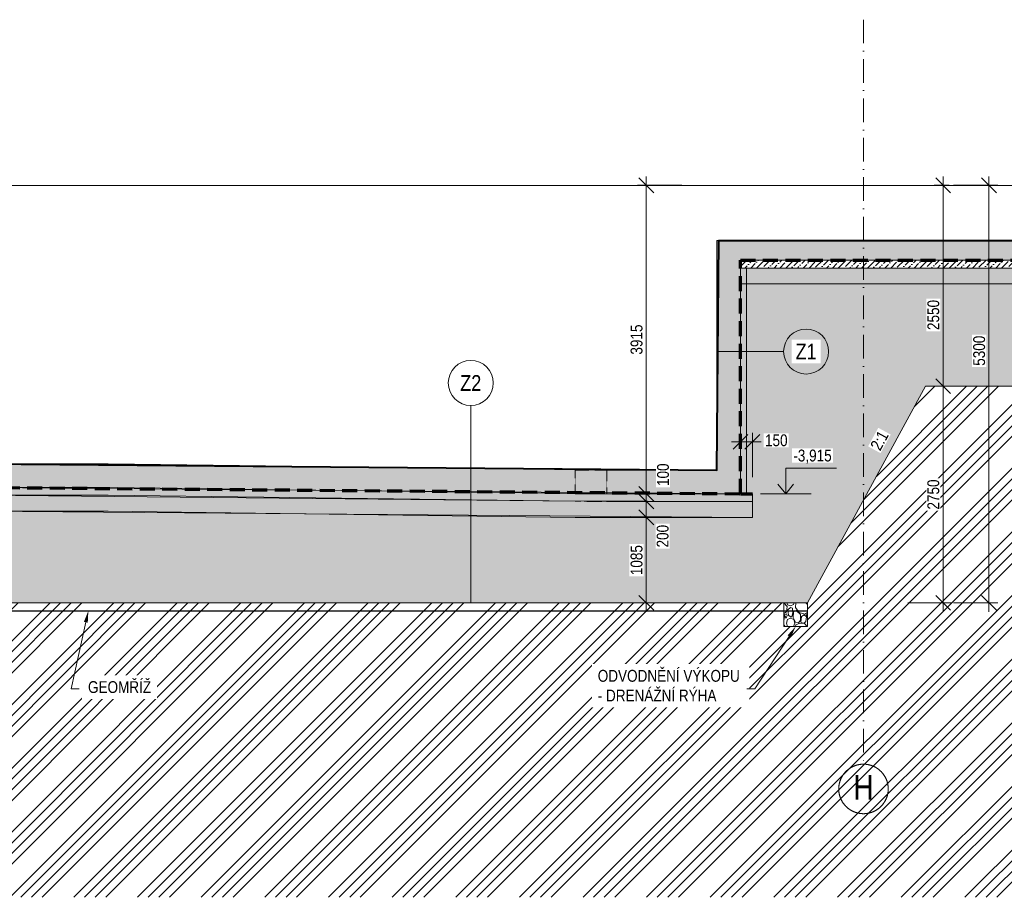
# Model space of a CAD drawing. Header units: millimetres. Extents: x -2694 to 670324, y -147023 to 76385.
# Tile 37 of 51: x 467985 to 480490, y -146531 to -135391. Entities that reach past the tile are written whole.
import ezdxf
from ezdxf import colors
from ezdxf.entities.mleader import LeaderData, LeaderLine
from ezdxf.enums import TextEntityAlignment as Align
from ezdxf.math import Vec2, Vec3

# ---------------------------------------------------------------- set-up
doc = ezdxf.new("R2010")
doc.units = ezdxf.units.MM
doc.header["$LTSCALE"] = 10
for name, pattern in [('Carkovana', [0.21, 0.15, -0.06]), ('Cerchovana 2x', [0.5, 0.3, -0.1, 0, -0.1]), ('DASHDOT', [25.4, 12.7, -6.35, 0, -6.35]), ('ČÁRKOVANÁ', [19.05, 12.7, -6.35])]:
    doc.linetypes.add(name, pattern=pattern)
doc.layers.get('0').update_dxf_attribs({"lineweight": 20})
doc.layers.get('Defpoints').update_dxf_attribs({"lineweight": 20})
for name, color, linetype, lineweight in [('_A_OSY_HPFM', 253, 'DASHDOT', 13), ('A_CARK', 72, 'ČÁRKOVANÁ', 20), ('A_KOTY', 7, 'Continuous', 13), ('A_LEGENDY', 21, 'Continuous', 13), ('A_TENKA', 4, 'Continuous', 20), ('A_TENKA_ZEMNI_PRACE', 31, 'Continuous', 20), ('A_TUCNA', 1, 'Continuous', 40)]:
    doc.layers.add(name, color=color, linetype=linetype, lineweight=lineweight)
doc.layers.add('A_SRAF', color=8, linetype='Continuous', lineweight=13, transparency=0.3)
doc.layers.add('A_SRAFY_ZB', color=7, linetype='Continuous', lineweight=13, true_color=0xc8c8c8, transparency=0.3)
doc.styles.add('ARIAL', font='arial.ttf')
doc.styles.add('KÓTY', font='ARIALN.TTF')
doc.linetypes.add('CIKCAK', pattern='A,0.00254,-5.08,[131,ltypeshp.shx,S=5.08,R=0,X=-5.08,Y=0],-10.16,[131,ltypeshp.shx,S=5.08,R=180,X=5.08,Y=0],-5.08', length=20.32254)
doc.dimstyles.new('INPROS - 75', dxfattribs={"dimscale": 75, "dimtxt": 2, "dimasz": 2.5, "dimexe": 1.5, "dimexo": 2, "dimtad": 1, "dimdec": 0, "dimrnd": 5, "dimtxsty": 'KÓTY', "dimblk": 'OBLIQUE', "dimcen": 2.5, "dimdle": 1.5, "dimadec": 0, "dimazin": 0, "dimtfac": 1, "dimtdec": 0, "dimtmove": 2, "dimatfit": 3, "dimldrblk": 'OBLIQUE', "dimfxl": 6, "dimfxlon": 1, "dimtfill": 1, "dimlwd": -1, "dimlwe": -1, "dimarcsym": 0})

# ---------------------------------------------------------------- blocks, each defined once
blk = doc.blocks.new('_Oblique')
at = {"color": 0, "linetype": 'ByBlock', "lineweight": -2}
blk.add_line((-0.5, -0.5), (0.5, 0.5), dxfattribs=at)
blk = doc.blocks.new('*D295')
at = {"layer": 'A_KOTY', "color": 0, "transparency": 16777216}
for p, q in [((479713, -137381), (479713, -140156)), ((479788, -137493), (479600, -137493)), ((479713, -140043), (479825, -140043))]:
    blk.add_line(p, q, dxfattribs=at)
at = {"layer": 'Defpoints', "color": 0, "transparency": 16777216}
for p in [(479938, -137493), (479713, -140043), (479713, -140043)]:
    blk.add_point(p, dxfattribs=at)
at = {"layer": 'A_KOTY', "color": 0, "transparency": 16777216, "xscale": 187.5, "yscale": 187.5, "zscale": 187.5}
for p, rotation in [((479713, -137493), 90), ((479713, -140043), 270)]:
    blk.add_blockref('_Oblique', p, dxfattribs=dict(at, rotation=rotation))
at = {"layer": 'A_KOTY', "color": 0, "transparency": 16777216, "insert": (479589, -139139), "char_height": 150, "attachment_point": 5, "rotation": 90, "style": 'KÓTY', "bg_fill": 3, "box_fill_scale": 1.1, "bg_fill_color": 256, "bg_fill_true_color": 13158600, "bg_fill_transparency": 0}
blk.add_mtext('2550', dxfattribs=at)
blk = doc.blocks.new('*D318')
at = {"layer": 'A_KOTY', "color": 0, "transparency": 16777216}
for p, q in [((475943, -141521), (475943, -137381)), ((476393, -137493), (475831, -137493)), ((476393, -141408), (475831, -141408))]:
    blk.add_line(p, q, dxfattribs=at)
at = {"layer": 'Defpoints', "color": 0, "transparency": 16777216}
for p in [(475943, -137493), (477140, -137493), (477140, -141408)]:
    blk.add_point(p, dxfattribs=at)
at = {"layer": 'A_KOTY', "color": 0, "transparency": 16777216, "xscale": 187.5, "yscale": 187.5, "zscale": 187.5}
for p, rotation in [((475943, -137493), 90), ((475943, -141408), 270)]:
    blk.add_blockref('_Oblique', p, dxfattribs=dict(at, rotation=rotation))
at = {"layer": 'A_KOTY', "color": 0, "transparency": 16777216, "insert": (475820, -139451), "char_height": 150, "attachment_point": 5, "rotation": 90, "style": 'KÓTY', "bg_fill": 3, "box_fill_scale": 1.1, "bg_fill_color": 256, "bg_fill_true_color": 13158600, "bg_fill_transparency": 0}
blk.add_mtext('3915', dxfattribs=at)
blk = doc.blocks.new('*D319')
at = {"layer": 'A_KOTY', "color": 0, "transparency": 16777216}
for p, q in [((475943, -141296), (475943, -141621)), ((476393, -141408), (475831, -141408)), ((476393, -141508), (475831, -141508))]:
    blk.add_line(p, q, dxfattribs=at)
at = {"layer": 'Defpoints', "color": 0, "transparency": 16777216}
for p in [(477140, -141408), (475943, -141508), (477290, -141508)]:
    blk.add_point(p, dxfattribs=at)
at = {"layer": 'A_KOTY', "color": 0, "transparency": 16777216, "xscale": 187.5, "yscale": 187.5, "zscale": 187.5, "rotation": 270}
blk.add_blockref('_Oblique', (475943, -141508), dxfattribs=at)
at = {"layer": 'A_KOTY', "color": 0, "transparency": 16777216, "insert": (476156, -141167), "char_height": 150, "attachment_point": 5, "rotation": 90, "style": 'KÓTY', "bg_fill": 3, "box_fill_scale": 1.1, "bg_fill_color": 256, "bg_fill_true_color": 13158600, "bg_fill_transparency": 0}
blk.add_mtext('100', dxfattribs=at)
at = {"layer": 'A_KOTY', "color": 0, "transparency": 16777216, "xscale": 187.5, "yscale": 187.5, "zscale": 187.5, "rotation": 90}
blk.add_blockref('_Oblique', (475943, -141408), dxfattribs=at)
blk = doc.blocks.new('*D320')
at = {"layer": 'A_KOTY', "color": 0, "transparency": 16777216}
for p, q in [((475943, -141396), (475943, -141821)), ((476393, -141508), (475831, -141508)), ((476393, -141708), (475831, -141708))]:
    blk.add_line(p, q, dxfattribs=at)
at = {"layer": 'Defpoints', "color": 0, "transparency": 16777216}
for p in [(477290, -141508), (475943, -141708), (477290, -141708)]:
    blk.add_point(p, dxfattribs=at)
at = {"layer": 'A_KOTY', "color": 0, "transparency": 16777216, "xscale": 187.5, "yscale": 187.5, "zscale": 187.5, "rotation": 90}
blk.add_blockref('_Oblique', (475943, -141508), dxfattribs=at)
at = {"layer": 'A_KOTY', "color": 0, "transparency": 16777216, "insert": (476151, -141947), "char_height": 150, "attachment_point": 5, "rotation": 90, "style": 'KÓTY', "bg_fill": 3, "box_fill_scale": 1.1, "bg_fill_color": 256, "bg_fill_true_color": 13158600, "bg_fill_transparency": 0}
blk.add_mtext('200', dxfattribs=at)
at = {"layer": 'A_KOTY', "color": 0, "transparency": 16777216, "xscale": 187.5, "yscale": 187.5, "zscale": 187.5, "rotation": 270}
blk.add_blockref('_Oblique', (475943, -141708), dxfattribs=at)
blk = doc.blocks.new('*D321')
at = {"layer": 'A_KOTY', "color": 0, "transparency": 16777216}
for p, q in [((475943, -141596), (475943, -142906)), ((476393, -141708), (475831, -141708)), ((476393, -142793), (475831, -142793))]:
    blk.add_line(p, q, dxfattribs=at)
at = {"layer": 'Defpoints', "color": 0, "transparency": 16777216}
for p in [(477290, -141708), (475943, -142793), (477990, -142793)]:
    blk.add_point(p, dxfattribs=at)
at = {"layer": 'A_KOTY', "color": 0, "transparency": 16777216, "xscale": 187.5, "yscale": 187.5, "zscale": 187.5}
for p, rotation in [((475943, -141708), 90), ((475943, -142793), 270)]:
    blk.add_blockref('_Oblique', p, dxfattribs=dict(at, rotation=rotation))
at = {"layer": 'A_KOTY', "color": 0, "transparency": 16777216, "insert": (475820, -142251), "char_height": 150, "attachment_point": 5, "rotation": 90, "style": 'KÓTY', "bg_fill": 3, "box_fill_scale": 1.1, "bg_fill_color": 256, "bg_fill_true_color": 13158600, "bg_fill_transparency": 0}
blk.add_mtext('1085', dxfattribs=at)
blk = doc.blocks.new('*D323')
at = {"layer": 'A_KOTY', "color": 0, "transparency": 16777216}
for p, q in [((479713, -139931), (479713, -142906)), ((479713, -140043), (479825, -140043)), ((479263, -142793), (479825, -142793))]:
    blk.add_line(p, q, dxfattribs=at)
at = {"layer": 'Defpoints', "color": 0, "transparency": 16777216}
for p in [(479713, -140043), (477990, -142793), (479713, -142793)]:
    blk.add_point(p, dxfattribs=at)
at = {"layer": 'A_KOTY', "color": 0, "transparency": 16777216, "xscale": 187.5, "yscale": 187.5, "zscale": 187.5}
for p, rotation in [((479713, -140043), 90), ((479713, -142793), 270)]:
    blk.add_blockref('_Oblique', p, dxfattribs=dict(at, rotation=rotation))
at = {"layer": 'A_KOTY', "color": 0, "transparency": 16777216, "insert": (479589, -141418), "char_height": 150, "attachment_point": 5, "rotation": 90, "style": 'KÓTY', "bg_fill": 3, "box_fill_scale": 1.1, "bg_fill_color": 256, "bg_fill_true_color": 13158600, "bg_fill_transparency": 0}
blk.add_mtext('2750', dxfattribs=at)
blk = doc.blocks.new('*D332')
at = {"layer": 'A_KOTY', "color": 0, "transparency": 16777216}
for p, q in [((480295, -142906), (480295, -137381)), ((479845, -137493), (480407, -137493)), ((479845, -142793), (480407, -142793))]:
    blk.add_line(p, q, dxfattribs=at)
at = {"layer": 'Defpoints', "color": 0, "transparency": 16777216}
for p in [(477990, -137493), (480295, -137493), (477990, -142793)]:
    blk.add_point(p, dxfattribs=at)
at = {"layer": 'A_KOTY', "color": 0, "transparency": 16777216, "xscale": 187.5, "yscale": 187.5, "zscale": 187.5}
for p, rotation in [((480295, -137493), 90), ((480295, -142793), 270)]:
    blk.add_blockref('_Oblique', p, dxfattribs=dict(at, rotation=rotation))
at = {"layer": 'A_KOTY', "color": 0, "transparency": 16777216, "insert": (480171, -139593), "char_height": 150, "attachment_point": 5, "rotation": 90, "style": 'KÓTY', "bg_fill": 3, "box_fill_scale": 1.1, "bg_fill_color": 256, "bg_fill_true_color": 13158600, "bg_fill_transparency": 0}
blk.add_mtext('5300', dxfattribs=at)
blk = doc.blocks.new('*D435')
at = {"layer": 'A_KOTY', "color": 0, "transparency": 16777216}
for p, q in [((477140, -141199), (477140, -140636)), ((477290, -141199), (477290, -140636)), ((477027, -140749), (477402, -140749))]:
    blk.add_line(p, q, dxfattribs=at)
at = {"layer": 'Defpoints', "color": 0, "transparency": 16777216}
for p in [(477290, -140749), (477140, -141408), (477290, -141408)]:
    blk.add_point(p, dxfattribs=at)
at = {"layer": 'A_KOTY', "color": 0, "transparency": 16777216, "xscale": 187.5, "yscale": 187.5, "zscale": 187.5, "rotation": 180}
blk.add_blockref('_Oblique', (477140, -140749), dxfattribs=at)
at = {"layer": 'A_KOTY', "color": 0, "transparency": 16777216, "insert": (477594, -140731), "char_height": 150, "attachment_point": 5, "style": 'KÓTY', "bg_fill": 3, "box_fill_scale": 1.1, "bg_fill_color": 256, "bg_fill_true_color": 13158600, "bg_fill_transparency": 0}
blk.add_mtext('150', dxfattribs=at)
at = {"layer": 'A_KOTY', "color": 0, "transparency": 16777216, "xscale": 187.5, "yscale": 187.5, "zscale": 187.5}
blk.add_blockref('_Oblique', (477290, -140749), dxfattribs=at)

msp = doc.modelspace()

# ---------------------------------------------------------------- hatches: boundary and pattern name
at = {"layer": 'A_SRAF'}
h = msp.add_hatch(dxfattribs=at)
h.set_pattern_fill('ANSI34', color=256, scale=30)
h.set_pattern_definition([(45, (0, 12784.5), (-404.1115, 404.1115), []), (45, (134.7, 12784.5), (-404.1115, 404.1115), []), (45, (269.4, 12784.5), (-404.1115, 404.1115), []), (45, (404.1, 12784.5), (-404.1115, 404.1115), [])])
h.paths.add_polyline_path([(489288, -138493.2), (488153.1, -138493.2), (488153.1, -142493.2), (488049.5, -142493.2), (488049.5, -139593.2), (485205, -139593.2), (484980, -140043.2), (479490, -140043.2), (477990, -142793.2), (477990, -143093.2), (477690, -143093.2), (477690, -142793.2), (456049.9, -142793.2), (456049.9, -143093.2), (455749.9, -143093.2), (455749.9, -142793.2), (434109.8, -142793.2), (434109.8, -143093.2), (433809.8, -143093.2), (433809.8, -142793.2), (432310, -140043.2), (431810, -140043.2), (430964.6, -138493.2), (430090.3, -138493.2), (430090.3, -146531.1), (489288, -146531.1)])
h = msp.add_hatch(dxfattribs=at)
h.set_pattern_fill('AR-CONC', color=256, scale=2)
h.set_pattern_definition([(50, (0, 14539.5), (364.36934, -31.87817), [38.1, -419.1]), (355, (0, 14539.5), (-70.48684, 382.1137), [30.48, -335.28117]), (100.451445, (30.36, 14536.85), (293.8825, 350.2355), [32.38002, -356.1805]), (46.1842, (0, 14641.1), (542.1581, -84.08466), [57.15, -628.65]), (96.63556, (45.2, 14634.1), (474.80827, 494.85225), [48.57005, -534.2712]), (351.18415, (0, 14641.1), (474.80827, 494.85225), [45.71993, -502.91946]), (21, (50.8, 14615.7), (303.22878, -204.5304), [38.1, -419.1]), (326, (50.8, 14615.7), (123.60406, 368.37593), [30.48, -335.28]), (71.451445, (76.07, 14598.66), (426.83284, 163.84554), [32.38002, -356.17988]), (37.5, (0, 14539.5), (6.177207, 169.110078), [0, -331.216, 0, -340.36, 0, -336.55]), (7.5, (0, 14539.5), (133.639325, 200.36115), [0, -194.056, 0, -323.596, 0, -128.27]), (327.5, (-113.28, 14539.5), (271.18119, -11.457488), [0, -127, 0, -396.24, 0, -525.78]), (317.5, (-164.08, 14539.5), (296.25836, 50.85298), [0, -165.1, 0, -263.144, 0, -373.38])])
h.paths.add_polyline_path([(479490, -140043.2), (484980, -140043.2), (485205, -139593.2), (488049.5, -139593.2), (488049.5, -138493.2), (484040, -138493.2), (484040, -138743.2), (477139, -138743.2), (477140, -141408.2), (477290, -141408.2), (477290, -141708.2), (467499, -141628.2), (453349, -140593.2), (448510.8, -140593.2), (448510.8, -141293.2), (448660.8, -141293.2), (448660.8, -141593.2), (434560.8, -141593.2), (434560.8, -141293.2), (434710.8, -141293.2), (434710.8, -138493.2), (430964.6, -138493.2), (431810, -140043.2), (432310, -140043.2), (433809.8, -142793.2), (477990, -142793.2)])
h = msp.add_hatch(dxfattribs=at)
h.set_pattern_fill('ANSI36', color=256, scale=16.5, angle=-1.27e-14)
h.paths.add_polyline_path([(484040, -138443.2), (483890, -138443.2), (477139, -138443.2), (477139, -138543.2), (484040, -138543.2)])
h = msp.add_hatch(dxfattribs=at)
h.set_pattern_fill('GRAVEL', color=256, scale=11, angle=-90)
h.paths.add_polyline_path([(484040, -138543.2), (477139, -138543.2), (477139, -138743.2), (484040, -138743.2)])
h = msp.add_hatch(dxfattribs=at)
h.set_pattern_fill('ANSI36', color=256, scale=16.5)
h.set_pattern_definition([(45, (0, 7831.145), (27.7826674, 101.8697804), [130.96875, -26.19375, 0, -26.19375])])
h.paths.add_polyline_path([(448510.8, -140293.2), (453360, -140293.2), (467510, -141328.2), (477140, -141408.2), (477290, -141408.2), (477290, -141508.2), (474629.2, -141497.9), (467506.3, -141428.2), (453356.3, -140393.2), (448510.8, -140393.2)])
h = msp.add_hatch(dxfattribs=at)
h.set_pattern_fill('GRAVEL', color=256, scale=11, angle=-90)
h.paths.add_polyline_path([(453356.3, -140393.2), (448510.8, -140393.2), (448510.8, -140593.2), (453349, -140593.2), (467020.5, -141593.2), (467499, -141628.2), (469107.9, -141628.3), (475040, -141708.2), (477140, -141708.2), (477290, -141708.2), (477290, -141508.2), (477140, -141508.2), (475438.7, -141508.2), (475038.7, -141503.1), (474629.2, -141497.9), (467506.3, -141428.2)])
h = msp.add_hatch(dxfattribs=at)
h.set_pattern_fill('GRAVEL', color=256, scale=11, angle=-90)
h.paths.add_polyline_path([(477990, -143093.2), (477990, -142793.2), (477690, -142793.2), (477690, -143093.2)])
at = {"layer": 'A_SRAFY_ZB', "linetype": 'Continuous', "lineweight": -3}
for points in [[(476840, -138193.2), (483890, -138193.2), (483890, -138443.2), (476840, -138443.2)], [(476839, -138443.2), (477139, -138443.2), (477139, -141108.2), (476839, -141108.2)], [(467510, -141028.2), (469110, -141028.3), (469110, -141328.3), (467510, -141328.2)], [(469110, -141028.3), (475440, -141108.2), (475440, -141408.2), (469110, -141328.3)], [(475040, -141108.2), (477140, -141108.2), (477140, -141408.2), (475040, -141408.2)]]:
    msp.add_hatch(color=256, dxfattribs=at).paths.add_polyline_path(points, flags=16)

# ---------------------------------------------------------------- linework, layer by layer
at = {"layer": '_A_OSY_HPFM', "linetype": 'Cerchovana 2x', "ltscale": 100, "transparency": 33554687}
msp.add_line((478699.9, -135390.6), (478699.9, -144842.1), dxfattribs=at)
at = {"layer": '_A_OSY_HPFM', "linetype": 'Cerchovana 2x', "ltscale": 10000, "transparency": 33554687}
msp.add_circle((478701.2, -145155.5), 314.2, dxfattribs=at)
at = {"layer": 'A_CARK', "color": 1, "lineweight": 70, "ltscale": 1.5}
msp.add_lwpolyline([(448510.8, -141293.2), (448510.8, -140293.2), (453360, -140293.2), (467510, -141328.2), (477140, -141408.2), (477139, -138443.2), (483890, -138443.2), (483890, -137693.2)], dxfattribs=at)
at = {"layer": 'A_CARK', "linetype": 'CIKCAK', "lineweight": 15, "ltscale": 0.4}
msp.add_lwpolyline([(477215, -141408.2), (477215, -138543.2)], dxfattribs=at)
at = {"layer": 'A_CARK', "color": 6, "linetype": 'CIKCAK', "lineweight": 30, "ltscale": 0.7}
msp.add_lwpolyline([(433809.8, -142892.7), (477990, -142893.2)], dxfattribs=at)
at = {"layer": 'A_KOTY'}
for p, q in [((477713.6, -141083.9), (477713.6, -141408.2)), ((477713.6, -141408.2), (477612.9, -141286.9)), ((477713.6, -141408.2), (477612.9, -141286.9)), ((477713.6, -141408.2), (477814.3, -141286.9))]:
    msp.add_line(p, q, dxfattribs=at)
for points in [[(477687.1, -139603.2), (476839, -139603.2)], [(473713.7, -140288), (473713.7, -142793.2)], [(478357.8, -141083.9), (477713.6, -141083.9)], [(478035.7, -141408.2), (477391.5, -141408.2)]]:
    msp.add_lwpolyline(points, dxfattribs=at)
for centre in [(477972.9, -139603.2), (473713.7, -140002.2)]:
    msp.add_circle(centre, 285.7, dxfattribs=at)
at = {"layer": 'A_SRAF'}
for points in [[(433809.8, -142793.2), (477990, -142793.2), (479490, -140043.2), (484980, -140043.2), (485205, -139593.2), (488049.5, -139593.2), (488049.5, -138493.2), (484040, -138493.2), (484040, -138743.2), (477139, -138743.2), (477140, -141408.2), (477290, -141408.2), (477290, -141708.2), (467499, -141628.2), (453349, -140593.2), (448510.8, -140593.2), (448510.8, -141293.2), (448660.8, -141293.2), (448660.8, -141593.2), (434560.8, -141593.2)], [(433809.8, -142793.2), (477990, -142793.2), (479490, -140043.2), (484980, -140043.2), (485205, -139593.2), (488049.5, -139593.2), (488049.5, -138493.2), (484040, -138493.2), (484040, -138743.2), (477139, -138743.2), (477140, -141408.2), (477290, -141408.2), (477290, -141708.2), (467499, -141628.2), (453349, -140593.2), (448510.8, -140593.2), (448510.8, -141293.2), (448660.8, -141293.2), (448660.8, -141593.2), (434560.8, -141593.2)], [(448510.8, -140293.2), (453360, -140293.2), (467510, -141328.2), (477140, -141408.2), (477290, -141408.2), (477290, -141508.2), (474629.2, -141497.9), (467506.3, -141428.2), (453356.3, -140393.2), (448510.8, -140393.2), (448510.8, -140293.2)], [(448510.8, -140293.2), (453360, -140293.2), (467510, -141328.2), (477140, -141408.2), (477290, -141408.2), (477290, -141508.2), (474629.2, -141497.9), (467506.3, -141428.2), (453356.3, -140393.2), (448510.8, -140393.2), (448510.8, -140293.2)]]:
    msp.add_lwpolyline(points, dxfattribs=at)
at = {"layer": 'A_TENKA', "linetype": 'Continuous', "transparency": 33554687}
for p, q in [((476840, -138193.2), (476840, -138443.2)), ((483590, -138193.2), (476840, -138193.2)), ((476839, -138443.2), (476839, -141108.2)), ((476840, -138443.2), (476839, -138443.2)), ((477139, -141108.2), (477139, -138443.2)), ((477139, -138443.2), (483890, -138443.2)), ((469110, -141028.3), (467510, -141028.2)), ((475440, -141108.2), (469110, -141028.3)), ((476839, -141108.2), (475440, -141108.2)), ((477140, -141408.2), (477140, -141108.2)), ((467506.3, -141428.2), (469109.9, -141428.3)), ((467510, -141328.2), (469110, -141328.3)), ((469108.7, -141428.2), (475038.7, -141503.1)), ((469110, -141328.3), (475040, -141403.1)), ((475040, -141403.1), (475040, -141408.2)), ((475040, -141408.2), (477140, -141408.2)), ((475438.7, -141508.2), (477140, -141508.2))]:
    msp.add_line(p, q, dxfattribs=at)
at = {"layer": 'A_TENKA', "linetype": 'Carkovana', "transparency": 33554687}
for p, q in [((475040, -141108.2), (475040, -141403.1)), ((475440, -141108.2), (475040, -141108.2)), ((475440, -141408.2), (475440, -141108.2)), ((475040, -141403.1), (475440, -141408.2)), ((475038.7, -141503.1), (475438.7, -141508.2))]:
    msp.add_line(p, q, dxfattribs=at)
at = {"layer": 'A_TENKA', "color": 5}
msp.add_lwpolyline([(435190.8, -137493.2), (483590, -137493.2)], dxfattribs=at)
at = {"layer": 'A_TENKA'}
for points in [[(483890, -138443.2), (484040, -138443.2), (484040, -138543.2), (477139, -138543.2)], [(477140, -141508.2), (477290, -141508.2), (477290, -141408.2), (477140, -141408.2)]]:
    msp.add_lwpolyline(points, dxfattribs=at)
at = {"layer": 'A_TENKA_ZEMNI_PRACE'}
msp.add_line((477990, -142793.2), (479490, -140043.2), dxfattribs=at)
at = {"layer": 'A_TENKA_ZEMNI_PRACE', "linetype": 'Continuous', "transparency": 33554687}
for p, q in [((467499, -141628.2), (469109.9, -141628.3)), ((469106.2, -141628.2), (475040, -141708.2)), ((475040, -141708.2), (477140, -141708.2))]:
    msp.add_line(p, q, dxfattribs=at)
at = {"layer": 'A_TENKA_ZEMNI_PRACE'}
for points in [[(484040, -138543.2), (484040, -138743.2), (477139, -138743.2)], [(484980, -140043.2), (479490, -140043.2)], [(477690, -142793.2), (477690, -143093.2), (477990, -143093.2), (477990, -142793.2)]]:
    msp.add_lwpolyline(points, dxfattribs=at)
at = {"layer": 'A_TENKA_ZEMNI_PRACE', "linetype": 'Continuous', "transparency": 33554687}
for points in [[(477140, -141708.2), (477290, -141708.2), (477290, -141508.2), (477140, -141508.2)], [(433809.8, -142793.2), (477611.8, -142793.2)], [(469718.3, -142793.2), (477990, -142793.2)]]:
    msp.add_lwpolyline(points, dxfattribs=at)
at = {"layer": 'A_TUCNA', "color": 23}
msp.add_lwpolyline([(467510, -141028.2), (476839, -141108.2), (476863.9, -138193.2), (483590, -138193.2), (483590, -137493.2), (486255.6, -137493.2), (486255.6, -137093.2), (486455, -137093.2), (486455.6, -137493.2), (488049.5, -137493.2), (488049.5, -135993.2), (488153.1, -135993.2), (488153.1, -136293.2), (489288, -136293.2)], dxfattribs=at)

# ---------------------------------------------------------------- texts
at = {"layer": '_A_OSY_HPFM', "linetype": 'Cerchovana 2x', "ltscale": 100, "transparency": 33554687, "style": 'ARIAL', "width": 0.800221}
msp.add_text('H', height=315, dxfattribs=at).set_placement((478574.1, -145292.5), (478828.4, -145292.5), align=Align.FIT)

# ---------------------------------------------------------------- next in the draw order: texts
at = {"layer": 'A_KOTY', "insert": (473713.7, -140002.2), "char_height": 200, "attachment_point": 5, "style": 'KÓTY', "bg_fill": 3, "box_fill_scale": 1.25, "bg_fill_color": 256, "bg_fill_transparency": 0}
msp.add_mtext('\\A1;Z2', dxfattribs=at)
at = {"layer": 'A_KOTY', "insert": (478053.8, -140937.2), "char_height": 150, "attachment_point": 5, "style": 'KÓTY', "bg_fill": 3, "box_fill_scale": 1.1, "bg_fill_color": 256, "bg_fill_true_color": 13158600, "bg_fill_transparency": 0}
msp.add_mtext('\\A1;-3,915', dxfattribs=at)

# ---------------------------------------------------------------- next in the draw order: dimensions: what is measured, and where the dimension line sits
at = {"layer": 'A_KOTY'}
dim = msp.add_linear_dim(base=(475943.2, -137493.2), p1=(477140, -141408.2), p2=(477140, -137493.2), angle=90, dimstyle='INPROS - 75', dxfattribs=at)
dim.commit()
dim.dimension.update_dxf_attribs({"geometry": '*D318', "text_midpoint": (475819.7, -139450.7)})
dim = msp.add_linear_dim(base=(479713, -140043.2), p1=(479938.4, -137493.2), p2=(479713, -140043.2), angle=270, dimstyle='INPROS - 75', dxfattribs=at)
dim.commit()
dim.dimension.update_dxf_attribs({"geometry": '*D295', "text_midpoint": (479589.5, -139139.1), "dimtype": 160})

# ---------------------------------------------------------------- next in the draw order: leaders
at = {"layer": 'A_LEGENDY'}
ml = msp.add_multileader_mtext('Standard', dxfattribs=at)
ml.set_content('GEOMŘÍŽ', color=256, style='KÓTY')
ml.set_leader_properties(color=256, linetype='Continuous', lineweight=-1)
ml.build(insert=Vec2(0, 0))
ml.multileader.update_dxf_attribs({"text_left_attachment_type": 2, "text_right_attachment_type": 2, "dogleg_length": 66.7, "arrow_head_size": 150})
ctx = ml.context
ctx.base_point, ctx.char_height, ctx.arrow_head_size, ctx.landing_gap_size, ctx.plane_origin = Vec3(468739.8, -143883.3), 150, 150, 112.5, Vec3(472431.8, -138095.2)
ctx.left_attachment, ctx.right_attachment = 2, 2
notes = []
notes.append((ctx, [(0, (1, 1, 0), (468639.8, -143883.3), (1, 0), 100, [(0, [(468857.2, -142893)], 0, [])])]))
ctx.mtext.insert, ctx.mtext.rotation, ctx.mtext.defined_height, ctx.mtext.flow_direction = Vec3(468852.3, -143787.5), 6.2831853, 238.9, 5
ctx.mtext.has_bg_fill, ctx.mtext.bg_color, ctx.mtext.bg_scale_factor, ctx.mtext.bg_transparency, ctx.mtext.use_window_bg_color = 1, -1027028792, 1.5, 0, 1
ml = msp.add_multileader_mtext('Standard', dxfattribs=at)
ml.set_content('ODVODNĚNÍ VÝKOPU \\P- DRENÁŽNÍ RÝHA', color=256, style='KÓTY')
ml.set_leader_properties(color=256, linetype='Continuous', lineweight=-1)
ml.build(insert=Vec2(0, 0))
ml.multileader.update_dxf_attribs({"text_left_attachment_type": 2, "text_right_attachment_type": 2, "dogleg_length": 66.7, "arrow_head_size": 150})
ctx = ml.context
ctx.base_point, ctx.char_height, ctx.arrow_head_size, ctx.landing_gap_size, ctx.plane_origin = Vec3(475213.9, -143883.7), 150, 150, 112.5, Vec3(482050.5, -138095.6)
ctx.left_attachment, ctx.right_attachment = 2, 2
notes.append((ctx, [(1, (1, 1, 0), (477320.5, -143883.7), (-1, 0), 100, [(0, [(477840, -143093.2)], 0, [])])]))
ctx.mtext.insert, ctx.mtext.rotation, ctx.mtext.defined_height, ctx.mtext.flow_direction = Vec3(475326.4, -143644.7), 6.2831853, 238.9, 5
ctx.mtext.has_bg_fill, ctx.mtext.bg_color, ctx.mtext.bg_scale_factor, ctx.mtext.bg_transparency, ctx.mtext.use_window_bg_color = 1, -1027028792, 1.5, 0, 1
for ctx, leaders in notes:
    for number, flags, end, landing, length, lines in leaders:
        leader = LeaderData()
        leader.index, (leader.has_last_leader_line, leader.has_dogleg_vector, leader.attachment_direction) = number, flags
        leader.last_leader_point, leader.dogleg_vector, leader.dogleg_length = Vec3(end), Vec3(landing), length
        for number, points, colour, breaks in lines:
            line = LeaderLine()
            line.index, line.vertices, line.color, line.breaks = number, Vec3.list(points), colors.encode_raw_color(colour), breaks
            leader.lines.append(line)
        ctx.leaders.append(leader)

# ---------------------------------------------------------------- next in the draw order: dimensions: what is measured, and where the dimension line sits
at = {"layer": 'A_KOTY'}
dim = msp.add_linear_dim(base=(475943.2, -141508.2), p1=(477140, -141408.2), p2=(477290, -141508.2), angle=90, dimstyle='INPROS - 75', dxfattribs=at)
dim.commit()
dim.dimension.update_dxf_attribs({"geometry": '*D319', "text_midpoint": (476155.6, -141166.8), "dimtype": 160})

# ---------------------------------------------------------------- next in the draw order: dimensions: what is measured, and where the dimension line sits
dim = msp.add_linear_dim(base=(475943.2, -141708.2), p1=(477290, -141508.2), p2=(477290, -141708.2), angle=90, dimstyle='INPROS - 75', dxfattribs=at)
dim.commit()
dim.dimension.update_dxf_attribs({"geometry": '*D320', "text_midpoint": (476151, -141946.7), "dimtype": 160})

# ---------------------------------------------------------------- next in the draw order: linework, layer by layer
at = {"layer": 'A_CARK', "color": 1, "lineweight": 70, "ltscale": 1.5}
msp.add_lwpolyline([(477140, -141408.2), (477290, -141408.2)], dxfattribs=at)

# ---------------------------------------------------------------- next in the draw order: dimensions: what is measured, and where the dimension line sits
at = {"layer": 'A_KOTY'}
dim = msp.add_linear_dim(base=(475943.2, -142793.2), p1=(477290, -141708.2), p2=(477990, -142793.2), angle=90, dimstyle='INPROS - 75', dxfattribs=at)
dim.commit()
dim.dimension.update_dxf_attribs({"geometry": '*D321', "text_midpoint": (475819.7, -142250.7)})

# ---------------------------------------------------------------- next in the draw order: dimensions: what is measured, and where the dimension line sits
dim = msp.add_linear_dim(base=(479713, -142793.2), p1=(479713, -140043.2), p2=(477990, -142793.2), angle=270, dimstyle='INPROS - 75', dxfattribs=at)
dim.commit()
dim.dimension.update_dxf_attribs({"geometry": '*D323', "text_midpoint": (479589.5, -141418.2)})
dim = msp.add_linear_dim(base=(477290, -140748.5), p1=(477140, -141408.2), p2=(477290, -141408.2), dimstyle='INPROS - 75', dxfattribs=at)
dim.commit()
dim.dimension.update_dxf_attribs({"geometry": '*D435', "text_midpoint": (477594, -140731.2), "dimtype": 160})

# ---------------------------------------------------------------- next in the draw order: dimensions: what is measured, and where the dimension line sits
dim = msp.add_linear_dim(base=(480294.9, -137493.2), p1=(477990, -142793.2), p2=(477990, -137493.2), angle=90, dimstyle='INPROS - 75', dxfattribs=at)
dim.commit()
dim.dimension.update_dxf_attribs({"geometry": '*D332', "text_midpoint": (480171.5, -139592.7), "dimtype": 160})

# ---------------------------------------------------------------- next in the draw order: texts
at = {"layer": 'A_KOTY', "insert": (477972.9, -139603.2), "char_height": 200, "attachment_point": 5, "style": 'KÓTY', "bg_fill": 3, "box_fill_scale": 1.25, "bg_fill_color": 256, "bg_fill_transparency": 0}
msp.add_mtext('\\A1;Z1', dxfattribs=at)
at = {"layer": 'A_KOTY', "insert": (478903.7, -140732.2), "char_height": 150, "attachment_point": 5, "rotation": 61.38954, "style": 'KÓTY', "bg_fill": 3, "box_fill_scale": 1.1, "bg_fill_color": 256, "bg_fill_true_color": 13158600, "bg_fill_transparency": 0}
msp.add_mtext('\\A1;2:1', dxfattribs=at)

doc.saveas('drawing.dxf')
